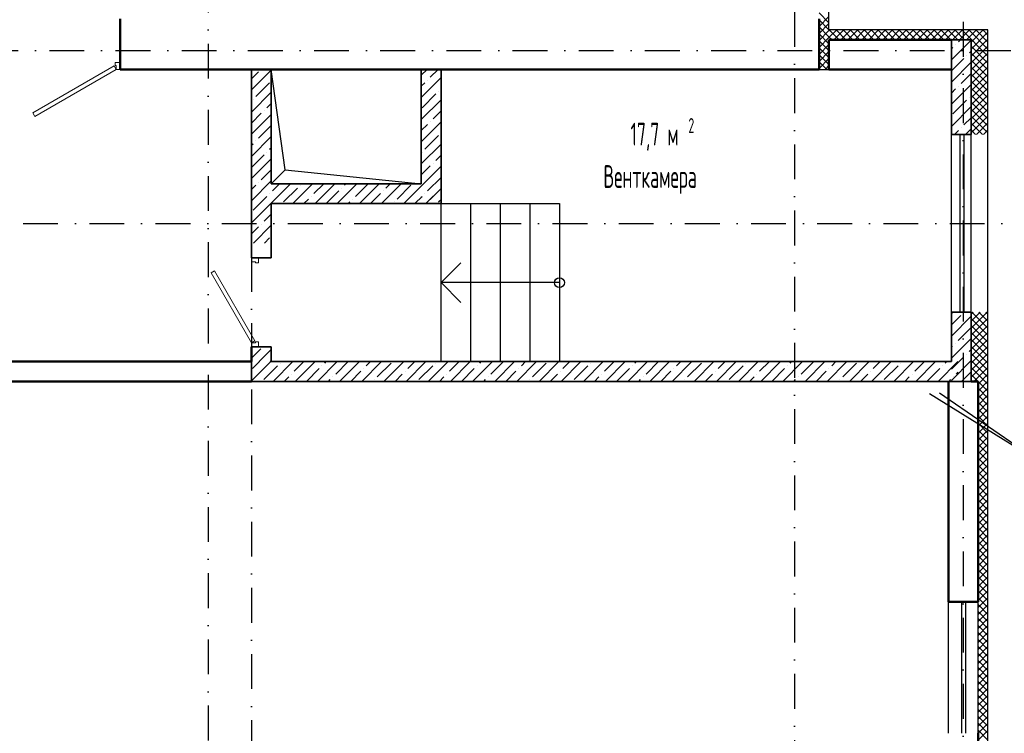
# Model space of a CAD drawing. Extents: x -1560602 to 321118, y -2308202 to -430103.
# Tile 19 of 104: x -1493034 to -1483060, y -2276379 to -2269151. Entities that reach past the tile are written whole.
import ezdxf

# ---------------------------------------------------------------- set-up
doc = ezdxf.new("R2010")
doc.units = 0
doc.header["$MEASUREMENT"] = 0
doc.linetypes.add('Dot & Dashed', pattern=[670.277762, 352.777767, -176.388884, 0, -141.111112])
doc.linetypes.add('Штрихпунктирная', pattern=[0.670278, 0.352778, -0.176389, 0, -0.141111])
doc.layers.get('0').update_dxf_attribs({"color": 255, "linetype": 'CONTINUOUS'})
for name, color, linetype, lineweight in [('Двери', 4, 'CONTINUOUS', 15), ('Диафрагма', 2, 'CONTINUOUS', 35), ('стены', 5, 'CONTINUOUS', 50)]:
    doc.layers.add(name, color=color, linetype=linetype, lineweight=lineweight)
for name, color, linetype in [('Оси', 253, 'Dot & Dashed'), ('отделка', 240, 'CONTINUOUS'), ('Текст', 7, 'CONTINUOUS'), ('Утеплитель', 6, 'CONTINUOUS')]:
    doc.layers.add(name, color=color, linetype=linetype)
doc.styles.get("Standard").update_dxf_attribs({"font": 'spds.shx', "width": 0.7, "height": 250})

msp = doc.modelspace()

# ---------------------------------------------------------------- linework, layer by layer
at = {"color": 0, "linetype": 'Continuous'}
for p, q in [((-1490344.3, -2270672.5), (-1490485.7, -2269653.9)), ((-1490485.7, -2270813.9), (-1490344.3, -2270672.5)), ((-1490344.3, -2270672.5), (-1488965.7, -2270813.9)), ((-1488965.7, -2270813.9), (-1490485.7, -2270813.9)), ((-1488965.7, -2270813.9), (-1490485.7, -2270813.9))]:
    msp.add_line(p, q, dxfattribs=at)
at = {"color": 0, "ltscale": 100}
for p, q in [((-1488765.7, -2271013.9), (-1487565.7, -2271013.9)), ((-1488765.7, -2272613.9), (-1488765.7, -2271013.9)), ((-1488465.7, -2271013.9), (-1488465.7, -2272613.9)), ((-1488165.7, -2271013.9), (-1488165.7, -2272613.9)), ((-1487865.7, -2271013.9), (-1487865.7, -2272613.9)), ((-1487565.7, -2271013.9), (-1487565.8, -2272613.9)), ((-1488765.7, -2271813.9), (-1488565.7, -2271613.9)), ((-1488565.7, -2272013.9), (-1488765.7, -2271813.9)), ((-1487565.7, -2271813.9), (-1488765.7, -2271813.9)), ((-1487565.8, -2272613.9), (-1488765.7, -2272613.9))]:
    msp.add_line(p, q, dxfattribs=at)
at = {"color": 0}
for p, q in [((-1482602.1, -2273695.6), (-1483816.4, -2272941.6, 0)), ((-1483716.2, -2272929.1, 0), (-1482602.1, -2273695.6))]:
    msp.add_line(p, q, dxfattribs=at)
at = {"color": 0, "ltscale": 100}
msp.add_circle((-1487565.7, -2271813.9), 50, dxfattribs=at)
at = {"layer": 'Двери', "color": 0, "linetype": 'Continuous'}
for p, q in [((-1492900.2, -2270095.3), (-1492075.7, -2269619.3)), ((-1492075.7, -2269619.3), (-1492055.7, -2269653.9)), ((-1492065.7, -2269613.9), (-1492065.7, -2269583.9)), ((-1492065.7, -2269583.9), (-1492015.7, -2269583.9)), ((-1492055.7, -2269613.9), (-1492065.7, -2269613.9)), ((-1492055.7, -2269653.9), (-1492055.7, -2269613.9)), ((-1492055.7, -2269653.9), (-1492880.2, -2270129.9)), ((-1492015.7, -2269653.9), (-1492055.7, -2269653.9)), ((-1492880.2, -2270129.9), (-1492900.2, -2270095.3)), ((-1490685.7, -2271603.9), (-1490685.7, -2271563.9)), ((-1490645.7, -2271603.9), (-1490685.7, -2271603.9)), ((-1490645.7, -2271613.9), (-1490645.7, -2271603.9)), ((-1490615.7, -2271613.9), (-1490645.7, -2271613.9)), ((-1490615.7, -2271563.9), (-1490615.7, -2271613.9)), ((-1491095.7, -2271713.8), (-1491061.1, -2271693.8)), ((-1490685.7, -2272423.9), (-1491095.7, -2271713.8)), ((-1491061.1, -2271693.8), (-1490651.1, -2272403.9)), ((-1490651.1, -2272403.9), (-1490685.7, -2272423.9)), ((-1490645.7, -2272423.9), (-1490645.7, -2272413.9)), ((-1490645.7, -2272413.9), (-1490615.7, -2272413.9)), ((-1490615.7, -2272413.9), (-1490615.7, -2272463.9)), ((-1490685.7, -2272463.9), (-1490685.7, -2272423.9)), ((-1490685.7, -2272423.9), (-1490645.7, -2272423.9))]:
    msp.add_line(p, q, dxfattribs=at)
at = {"layer": 'Диафрагма', "color": 0, "ltscale": 100}
for p, q in [((-1483595.7, -2269353.9), (-1483595.7, -2270313.9)), ((-1483595.7, -2269353.9), (-1483395.7, -2269353.9)), ((-1483595.7, -2269353.9), (-1483395.7, -2269353.9)), ((-1483595.7, -2269353.9), (-1483395.7, -2269353.9)), ((-1483395.7, -2270313.9), (-1483395.7, -2269353.9)), ((-1488765.7, -2271013.9), (-1488765.7, -2269653.9)), ((-1483595.7, -2270313.9), (-1483395.7, -2270313.9)), ((-1490485.7, -2270813.9), (-1488965.7, -2270813.9)), ((-1490485.7, -2271563.9), (-1490485.7, -2271013.9)), ((-1490685.7, -2271413.9), (-1490685.7, -2271563.9)), ((-1490685.7, -2271563.9), (-1490485.7, -2271563.9)), ((-1483595.7, -2272613.9), (-1483595.7, -2272113.9)), ((-1483595.7, -2272113.9), (-1483395.7, -2272113.9)), ((-1483395.7, -2272113.9), (-1483395.7, -2272126.8)), ((-1490485.7, -2272463.9), (-1490685.7, -2272463.9)), ((-1490685.7, -2272463.9), (-1490685.7, -2272813.9)), ((-1490485.7, -2272613.9), (-1490485.7, -2272463.9)), ((-1483595.7, -2272613.9), (-1490485.7, -2272613.9)), ((-1490685.7, -2272813.9), (-1483395.7, -2272813.9))]:
    msp.add_line(p, q, dxfattribs=at)
at = {"layer": 'Диафрагма', "color": 0, "lineweight": -3, "ltscale": 100}
for p, q in [((-1483595.7, -2269557.9), (-1483395.7, -2269357.9)), ((-1483553.3, -2269403.2), (-1483553.3, -2269403.2)), ((-1483525.2, -2269375.2), (-1483504, -2269353.9)), ((-1483595.7, -2269445.7), (-1483581.4, -2269431.3)), ((-1483441.1, -2269515.5), (-1483441.1, -2269515.5)), ((-1483413, -2269487.4), (-1483395.7, -2269470.2)), ((-1483595.7, -2269670.2), (-1483469.1, -2269543.6)), ((-1483595.7, -2269782.4), (-1483395.7, -2269582.4)), ((-1490685.7, -2269861.7), (-1490485.7, -2269661.7)), ((-1490685.7, -2269749.4), (-1490614, -2269677.7)), ((-1488965.7, -2269713.2), (-1488906.4, -2269653.9)), ((-1488874.1, -2269733.8), (-1488794.2, -2269653.9)), ((-1483497.2, -2269796.1), (-1483395.7, -2269694.7)), ((-1490642.1, -2269930.3), (-1490501.8, -2269789.9)), ((-1488965.7, -2269937.7), (-1488765.7, -2269737.7)), ((-1488965.7, -2269825.5), (-1488930.2, -2269789.9)), ((-1488902.2, -2269761.9), (-1488902.2, -2269761.9)), ((-1483595.7, -2270006.9), (-1483395.7, -2269806.9)), ((-1483525.2, -2269824.2), (-1483525.2, -2269824.2)), ((-1490685.7, -2270086.2), (-1490485.7, -2269886.2)), ((-1488958.3, -2270042.5), (-1488818, -2269902.2)), ((-1488789.9, -2269874.1), (-1488789.9, -2269874.1)), ((-1483595.7, -2269894.7), (-1483553.3, -2269852.3)), ((-1490670.2, -2269958.3), (-1490670.2, -2269958.3)), ((-1490529.8, -2270042.5), (-1490485.7, -2269998.4)), ((-1488965.7, -2270162.2), (-1488765.7, -2269962.2)), ((-1483581.4, -2270104.8), (-1483441.1, -2269964.5)), ((-1483413, -2269936.4), (-1483413, -2269936.4)), ((-1490685.7, -2270198.4), (-1490586, -2270098.6)), ((-1490685.7, -2270310.7), (-1490485.7, -2270110.7)), ((-1490557.9, -2270070.6), (-1490557.9, -2270070.6)), ((-1488846, -2270154.8), (-1488765.7, -2270074.5)), ((-1483595.7, -2270231.4), (-1483395.7, -2270031.4)), ((-1490614, -2270351.2), (-1490485.7, -2270222.9)), ((-1488965.7, -2270386.7), (-1488765.7, -2270186.7)), ((-1488965.7, -2270274.5), (-1488902.2, -2270210.9)), ((-1488874.1, -2270182.8), (-1488874.1, -2270182.8)), ((-1483469.1, -2270217.1), (-1483395.7, -2270143.7)), ((-1488930.2, -2270463.5), (-1488789.9, -2270323.1)), ((-1483565.9, -2270313.9), (-1483525.2, -2270273.2)), ((-1483497.2, -2270245.1), (-1483497.2, -2270245.1)), ((-1483453.7, -2270313.9), (-1483395.7, -2270256)), ((-1490685.7, -2270535.2), (-1490485.7, -2270335.2)), ((-1490685.7, -2270422.9), (-1490670.2, -2270407.3)), ((-1490642.1, -2270379.3), (-1490642.1, -2270379.3)), ((-1488965.7, -2270611.2), (-1488765.7, -2270411.2)), ((-1490685.7, -2270647.4), (-1490557.9, -2270519.6)), ((-1490529.8, -2270491.5), (-1490529.8, -2270491.5)), ((-1490501.8, -2270463.5), (-1490485.7, -2270447.4)), ((-1488958.3, -2270491.5), (-1488958.3, -2270491.5)), ((-1488818, -2270575.7), (-1488765.7, -2270523.5)), ((-1490685.7, -2270759.7), (-1490485.7, -2270559.7)), ((-1488846, -2270603.8), (-1488846, -2270603.8)), ((-1490586, -2270772.2), (-1490485.7, -2270671.9)), ((-1488965.7, -2270723.5), (-1488874.1, -2270631.8)), ((-1488965.7, -2270835.7), (-1488765.7, -2270635.7)), ((-1490685.7, -2270984.2), (-1490485.7, -2270784.2)), ((-1490614, -2270800.2), (-1490614, -2270800.2)), ((-1490485.7, -2271008.7), (-1490290.9, -2270813.9)), ((-1490473.7, -2270884.4), (-1490403.2, -2270813.9)), ((-1490266.4, -2271013.9), (-1490066.4, -2270813.9)), ((-1490052.8, -2270912.5), (-1489954.2, -2270813.9)), ((-1490041.9, -2271013.9), (-1489841.9, -2270813.9)), ((-1489817.4, -2271013.9), (-1489617.4, -2270813.9)), ((-1489744.1, -2270828.3), (-1489729.7, -2270813.9)), ((-1489631.8, -2270940.5), (-1489505.2, -2270813.9)), ((-1489592.9, -2271013.9), (-1489392.9, -2270813.9)), ((-1489368.4, -2271013.9), (-1489168.4, -2270813.9)), ((-1489323.1, -2270856.3), (-1489280.7, -2270813.9)), ((-1489143.9, -2271013.9), (-1488954.8, -2270824.8)), ((-1488902.2, -2270884.4), (-1488765.7, -2270748)), ((-1490685.7, -2270871.9), (-1490642.1, -2270828.3)), ((-1490501.8, -2270912.5), (-1490501.8, -2270912.5)), ((-1490361.5, -2270996.7), (-1490221.1, -2270856.3)), ((-1490193.1, -2270828.3), (-1490193.1, -2270828.3)), ((-1489929.7, -2271013.9), (-1489800.2, -2270884.4)), ((-1489772.1, -2270856.3), (-1489772.1, -2270856.3)), ((-1489480.7, -2271013.9), (-1489379.2, -2270912.5)), ((-1489351.2, -2270884.4), (-1489351.2, -2270884.4)), ((-1489210.9, -2270968.6), (-1489070.5, -2270828.3)), ((-1488930.2, -2270912.5), (-1488930.2, -2270912.5)), ((-1488930.2, -2270912.5), (-1488930.2, -2270912.5)), ((-1488919.4, -2271013.9), (-1488765.7, -2270860.2)), ((-1488902.2, -2270884.4), (-1488898.7, -2270880.9)), ((-1490685.7, -2271208.7), (-1490485.7, -2271008.7)), ((-1490670.2, -2271080.9), (-1490529.8, -2270940.5)), ((-1490154.2, -2271013.9), (-1490108.9, -2270968.6)), ((-1490080.8, -2270940.5), (-1490080.8, -2270940.5)), ((-1489705.2, -2271013.9), (-1489687.9, -2270996.7)), ((-1489659.9, -2270968.6), (-1489659.9, -2270968.6)), ((-1489238.9, -2270996.7), (-1489238.9, -2270996.7)), ((-1489031.7, -2271013.9), (-1488958.3, -2270940.5)), ((-1488965.7, -2270948), (-1488958.3, -2270940.5)), ((-1488919.4, -2271013.9), (-1488842.6, -2270937.1)), ((-1488789.9, -2270996.7), (-1488765.7, -2270972.5)), ((-1488789.9, -2270996.7), (-1488786.4, -2270993.2)), ((-1490557.9, -2271193.1), (-1490485.7, -2271120.9)), ((-1490586, -2271221.2), (-1490586, -2271221.2)), ((-1490685.7, -2271320.9), (-1490614, -2271249.2)), ((-1490666.4, -2271413.9), (-1490485.7, -2271233.2)), ((-1490554.2, -2271413.9), (-1490501.8, -2271361.5)), ((-1483595.7, -2272130.9), (-1483579.6, -2272114.8)), ((-1483471.8, -2272119.2), (-1483471.8, -2272119.2)), ((-1483595.7, -2272243.2), (-1483499.8, -2272147.3)), ((-1483595.7, -2272355.4), (-1483395.7, -2272155.4)), ((-1483527.9, -2272399.8), (-1483395.7, -2272267.7)), ((-1483595.7, -2272579.9), (-1483395.7, -2272379.9)), ((-1490685.7, -2272467.1), (-1490682.5, -2272463.9)), ((-1490685.7, -2272579.4), (-1490589.8, -2272483.4)), ((-1490608, -2272613.9), (-1490485.7, -2272491.6)), ((-1483595.7, -2272467.7), (-1483584, -2272456)), ((-1483555.9, -2272427.9), (-1483555.9, -2272427.9)), ((-1483415.6, -2272512.1), (-1483395.7, -2272492.2)), ((-1490685.7, -2272808.7), (-1490490.9, -2272613.9)), ((-1490673.7, -2272684.4), (-1490603.2, -2272613.9)), ((-1490495.8, -2272613.9), (-1490485.7, -2272603.9)), ((-1490466.4, -2272813.9), (-1490266.4, -2272613.9)), ((-1490252.8, -2272712.5), (-1490154.2, -2272613.9)), ((-1490241.9, -2272813.9), (-1490041.9, -2272613.9)), ((-1490017.4, -2272813.9), (-1489817.4, -2272613.9)), ((-1489944.1, -2272628.3), (-1489929.7, -2272613.9)), ((-1489831.8, -2272740.5), (-1489705.2, -2272613.9)), ((-1489792.9, -2272813.9), (-1489592.9, -2272613.9)), ((-1489568.4, -2272813.9), (-1489368.4, -2272613.9)), ((-1489523.1, -2272656.3), (-1489480.7, -2272613.9)), ((-1489343.9, -2272813.9), (-1489143.9, -2272613.9)), ((-1489119.4, -2272813.9), (-1488919.4, -2272613.9)), ((-1489102.2, -2272684.4), (-1489031.7, -2272613.9)), ((-1488894.9, -2272813.9), (-1488694.9, -2272613.9)), ((-1488681.2, -2272712.5), (-1488582.6, -2272613.9)), ((-1488670.4, -2272813.9), (-1488470.4, -2272613.9)), ((-1488445.9, -2272813.9), (-1488245.9, -2272613.9)), ((-1488372.5, -2272628.3), (-1488358.1, -2272613.9)), ((-1488260.3, -2272740.5), (-1488133.6, -2272613.9)), ((-1488221.4, -2272813.9), (-1488021.4, -2272613.9)), ((-1487996.9, -2272813.9), (-1487796.9, -2272613.9)), ((-1487951.6, -2272656.3), (-1487909.1, -2272613.9)), ((-1487772.4, -2272813.9), (-1487572.4, -2272613.9)), ((-1487547.9, -2272813.9), (-1487347.9, -2272613.9)), ((-1487530.6, -2272684.4), (-1487460.1, -2272613.9)), ((-1487323.4, -2272813.9), (-1487123.4, -2272613.9)), ((-1487109.7, -2272712.5), (-1487011.1, -2272613.9)), ((-1487098.8, -2272813.9), (-1486898.8, -2272613.9)), ((-1486874.3, -2272813.9), (-1486674.3, -2272613.9)), ((-1486801, -2272628.3), (-1486786.6, -2272613.9)), ((-1486688.7, -2272740.5), (-1486562.1, -2272613.9)), ((-1486649.8, -2272813.9), (-1486449.8, -2272613.9)), ((-1486425.3, -2272813.9), (-1486225.3, -2272613.9)), ((-1486380, -2272656.3), (-1486337.6, -2272613.9)), ((-1486200.8, -2272813.9), (-1486000.8, -2272613.9)), ((-1485976.3, -2272813.9), (-1485776.3, -2272613.9)), ((-1485959.1, -2272684.4), (-1485888.6, -2272613.9)), ((-1485751.8, -2272813.9), (-1485551.8, -2272613.9)), ((-1485538.1, -2272712.5), (-1485439.6, -2272613.9)), ((-1485527.3, -2272813.9), (-1485327.3, -2272613.9)), ((-1485302.8, -2272813.9), (-1485102.8, -2272613.9)), ((-1485229.4, -2272628.3), (-1485215, -2272613.9)), ((-1485117.2, -2272740.5), (-1484990.5, -2272613.9)), ((-1485078.3, -2272813.9), (-1484878.3, -2272613.9)), ((-1484853.8, -2272813.9), (-1484653.8, -2272613.9)), ((-1484808.5, -2272656.3), (-1484766, -2272613.9)), ((-1484629.3, -2272813.9), (-1484429.3, -2272613.9)), ((-1484404.8, -2272813.9), (-1484204.8, -2272613.9)), ((-1484387.5, -2272684.4), (-1484317, -2272613.9)), ((-1484180.3, -2272813.9), (-1483980.3, -2272613.9)), ((-1483966.6, -2272712.5), (-1483868, -2272613.9)), ((-1483955.8, -2272813.9), (-1483755.8, -2272613.9)), ((-1483731.3, -2272813.9), (-1483531.3, -2272613.9)), ((-1483657.9, -2272628.3), (-1483643.5, -2272613.9)), ((-1483595.7, -2272692.2), (-1483471.8, -2272568.2)), ((-1483595.7, -2272804.4), (-1483395.7, -2272604.4)), ((-1483443.7, -2272540.1), (-1483443.7, -2272540.1)), ((-1490561.5, -2272796.7), (-1490421.1, -2272656.3)), ((-1490393.1, -2272628.3), (-1490393.1, -2272628.3)), ((-1490129.7, -2272813.9), (-1490000.2, -2272684.4)), ((-1489972.1, -2272656.3), (-1489972.1, -2272656.3)), ((-1489680.7, -2272813.9), (-1489579.2, -2272712.5)), ((-1489551.2, -2272684.4), (-1489551.2, -2272684.4)), ((-1489410.9, -2272768.6), (-1489270.5, -2272628.3)), ((-1489130.2, -2272712.5), (-1489130.2, -2272712.5)), ((-1488989.9, -2272796.7), (-1488849.6, -2272656.3)), ((-1488821.5, -2272628.3), (-1488821.5, -2272628.3)), ((-1488558.1, -2272813.9), (-1488428.6, -2272684.4)), ((-1488400.6, -2272656.3), (-1488400.6, -2272656.3)), ((-1488109.1, -2272813.9), (-1488007.7, -2272712.5)), ((-1487979.6, -2272684.4), (-1487979.6, -2272684.4)), ((-1487839.3, -2272768.6), (-1487699, -2272628.3)), ((-1487558.7, -2272712.5), (-1487558.7, -2272712.5)), ((-1487418.4, -2272796.7), (-1487278, -2272656.3)), ((-1487250, -2272628.3), (-1487250, -2272628.3)), ((-1486986.6, -2272813.9), (-1486857.1, -2272684.4)), ((-1486829, -2272656.3), (-1486829, -2272656.3)), ((-1486537.6, -2272813.9), (-1486436.1, -2272712.5)), ((-1486408.1, -2272684.4), (-1486408.1, -2272684.4)), ((-1486267.8, -2272768.6), (-1486127.5, -2272628.3)), ((-1485987.1, -2272712.5), (-1485987.1, -2272712.5)), ((-1485846.8, -2272796.7), (-1485706.5, -2272656.3)), ((-1485678.4, -2272628.3), (-1485678.4, -2272628.3)), ((-1485415, -2272813.9), (-1485285.6, -2272684.4)), ((-1485257.5, -2272656.3), (-1485257.5, -2272656.3)), ((-1484966, -2272813.9), (-1484864.6, -2272712.5)), ((-1484836.5, -2272684.4), (-1484836.5, -2272684.4)), ((-1484696.2, -2272768.6), (-1484555.9, -2272628.3)), ((-1484415.6, -2272712.5), (-1484415.6, -2272712.5)), ((-1484275.3, -2272796.7), (-1484135, -2272656.3)), ((-1484106.9, -2272628.3), (-1484106.9, -2272628.3)), ((-1483843.5, -2272813.9), (-1483714, -2272684.4)), ((-1483685.9, -2272656.3), (-1483685.9, -2272656.3)), ((-1483545.6, -2272740.5), (-1483525.7, -2272720.6)), ((-1483492.9, -2272813.9), (-1483395.7, -2272716.7)), ((-1490354.2, -2272813.9), (-1490308.9, -2272768.6)), ((-1490280.8, -2272740.5), (-1490280.8, -2272740.5)), ((-1489905.2, -2272813.9), (-1489887.9, -2272796.7)), ((-1489859.9, -2272768.6), (-1489859.9, -2272768.6)), ((-1489438.9, -2272796.7), (-1489438.9, -2272796.7)), ((-1489231.7, -2272813.9), (-1489158.3, -2272740.5)), ((-1488782.6, -2272813.9), (-1488737.3, -2272768.6)), ((-1488709.3, -2272740.5), (-1488709.3, -2272740.5)), ((-1488333.6, -2272813.9), (-1488316.4, -2272796.7)), ((-1488288.3, -2272768.6), (-1488288.3, -2272768.6)), ((-1487867.4, -2272796.7), (-1487867.4, -2272796.7)), ((-1487660.1, -2272813.9), (-1487586.7, -2272740.5)), ((-1487211.1, -2272813.9), (-1487165.8, -2272768.6)), ((-1487137.7, -2272740.5), (-1487137.7, -2272740.5)), ((-1486762.1, -2272813.9), (-1486744.8, -2272796.7)), ((-1486716.8, -2272768.6), (-1486716.8, -2272768.6)), ((-1486295.8, -2272796.7), (-1486295.8, -2272796.7)), ((-1486088.6, -2272813.9), (-1486015.2, -2272740.5)), ((-1485639.6, -2272813.9), (-1485594.3, -2272768.6)), ((-1485566.2, -2272740.5), (-1485566.2, -2272740.5)), ((-1485190.5, -2272813.9), (-1485173.3, -2272796.7)), ((-1485145.2, -2272768.6), (-1485145.2, -2272768.6)), ((-1484724.3, -2272796.7), (-1484724.3, -2272796.7)), ((-1484517, -2272813.9), (-1484443.7, -2272740.5)), ((-1484068, -2272813.9), (-1484022.7, -2272768.6)), ((-1483994.6, -2272740.5), (-1483994.6, -2272740.5)), ((-1483619, -2272813.9), (-1483601.8, -2272796.7)), ((-1483573.7, -2272768.6), (-1483573.7, -2272768.6))]:
    msp.add_line(p, q, dxfattribs=at)
at = {"layer": 'Диафрагма', "color": 0, "linetype": 'Continuous'}
for p, q in [((-1490685.8, -2270990.9), (-1490685.8, -2269676.9)), ((-1490685.7, -2269653.9), (-1490685.7, -2271413.9)), ((-1490485.7, -2269653.9), (-1488965.7, -2269653.9)), ((-1490485.7, -2270813.9), (-1490485.7, -2269653.9)), ((-1490485.7, -2269653.9), (-1488965.7, -2269653.9)), ((-1490485.7, -2270813.9), (-1490485.7, -2269653.9)), ((-1488965.7, -2269653.9), (-1488965.7, -2270813.9)), ((-1488965.7, -2269653.9), (-1488965.7, -2270813.9)), ((-1490485.7, -2271013.9), (-1488765.7, -2271013.9)), ((-1483395.7, -2272813.9), (-1483395.7, -2272126.8))]:
    msp.add_line(p, q, dxfattribs=at)
at = {"layer": 'Оси', "color": 0, "linetype": 'Штрихпунктирная', "lineweight": -3, "ltscale": 1000}
for p, q in [((-1491125.7, -2249953.9), (-1491125.7, -2295575.6)), ((-1485185.7, -2252313.9), (-1485185.7, -2295548.9)), ((-1483475.7, -2268503.9), (-1483475.7, -2295548.9)), ((-1498766.3, -2269463.9), (-1478850.7, -2269463.9)), ((-1490685.7, -2270213.9), (-1490685.7, -2295678.9)), ((-1501043, -2271213.9), (-1478850.7, -2271213.9))]:
    msp.add_line(p, q, dxfattribs=at)
at = {"layer": 'отделка', "color": 0, "ltscale": 100}
for p, q in [((-1483595.7, -2272113.9), (-1483595.7, -2270313.9)), ((-1483506.5, -2272113.9), (-1483506.5, -2270313.9)), ((-1483466.5, -2272113.9), (-1483466.5, -2270313.9)), ((-1483395.7, -2272113), (-1483395.7, -2270313.9)), ((-1483625.7, -2276378.9), (-1483625.7, -2275048.9)), ((-1483489.8, -2276378.9), (-1483489.8, -2275048.9)), ((-1483449.8, -2276378.9), (-1483449.8, -2275048.9)), ((-1483325.7, -2276378.9), (-1483325.7, -2275048.9))]:
    msp.add_line(p, q, dxfattribs=at)
at = {"layer": 'стены', "color": 0, "linetype": 'Continuous'}
for p, q in [((-1492015.7, -2269143.9), (-1492015.7, -2269653.9)), ((-1484935.7, -2269653.9), (-1484935.7, -2269143.9)), ((-1483595.7, -2269353.9), (-1484835.7, -2269353.9)), ((-1484835.7, -2269353.9), (-1484835.7, -2269653.9)), ((-1492015.7, -2269653.9), (-1485445.7, -2269653.9)), ((-1488765.7, -2269653.9), (-1484935.7, -2269653.9)), ((-1484835.7, -2269653.9), (-1483595.7, -2269653.9)), ((-1490685.7, -2272463.9), (-1490685.7, -2272613.9)), ((-1490685.7, -2272613.9), (-1494635.1, -2272613.9)), ((-1494435.7, -2272813.9), (-1490685.7, -2272813.9)), ((-1483625.7, -2272813.9), (-1483625.7, -2275048.9)), ((-1483325.7, -2275048.9), (-1483325.7, -2272813.9)), ((-1483625.7, -2275048.9), (-1483325.7, -2275048.9)), ((-1483325.7, -2277813.9), (-1483325.7, -2276378.9))]:
    msp.add_line(p, q, dxfattribs=at)
at = {"layer": 'стены', "color": 0, "ltscale": 100}
msp.add_line((-1483395.7, -2272813.9), (-1483325.7, -2272813.9), dxfattribs=at)
at = {"layer": 'Утеплитель', "color": 0, "linetype": 'Continuous'}
for p, q in [((-1484835.7, -2269253.9), (-1484835.7, -2268083.9)), ((-1484835.7, -2269181.7), (-1484935.7, -2269081.7)), ((-1484935.7, -2269220.2), (-1484835.7, -2269120.2)), ((-1484835.7, -2269252.4), (-1484935.7, -2269152.4)), ((-1484935.7, -2269290.9), (-1484835.7, -2269190.9)), ((-1484835.7, -2269323.1), (-1484935.7, -2269223.1)), ((-1484935.7, -2269361.6), (-1484835.7, -2269261.6)), ((-1484835.7, -2269393.8), (-1484935.7, -2269293.8)), ((-1483225.7, -2269253.9), (-1484835.7, -2269253.9)), ((-1484835.7, -2269261.6), (-1484828, -2269253.9)), ((-1484835.7, -2269332.3), (-1484757.3, -2269253.9)), ((-1484805, -2269353.9), (-1484835.7, -2269323.1)), ((-1484734.3, -2269353.9), (-1484834.3, -2269253.9)), ((-1484786.6, -2269353.9), (-1484686.6, -2269253.9)), ((-1484663.5, -2269353.9), (-1484763.5, -2269253.9)), ((-1484715.9, -2269353.9), (-1484615.9, -2269253.9)), ((-1484592.8, -2269353.9), (-1484692.8, -2269253.9)), ((-1484645.2, -2269353.9), (-1484545.2, -2269253.9)), ((-1484522.1, -2269353.9), (-1484622.1, -2269253.9)), ((-1484574.5, -2269353.9), (-1484474.5, -2269253.9)), ((-1484451.4, -2269353.9), (-1484551.4, -2269253.9)), ((-1484503.8, -2269353.9), (-1484403.8, -2269253.9)), ((-1484380.7, -2269353.9), (-1484480.7, -2269253.9)), ((-1484433, -2269353.9), (-1484333, -2269253.9)), ((-1484310, -2269353.9), (-1484410, -2269253.9)), ((-1484362.3, -2269353.9), (-1484262.3, -2269253.9)), ((-1484239.3, -2269353.9), (-1484339.3, -2269253.9)), ((-1484291.6, -2269353.9), (-1484191.6, -2269253.9)), ((-1484168.6, -2269353.9), (-1484268.6, -2269253.9)), ((-1484220.9, -2269353.9), (-1484120.9, -2269253.9)), ((-1484097.9, -2269353.9), (-1484197.9, -2269253.9)), ((-1484150.2, -2269353.9), (-1484050.2, -2269253.9)), ((-1484027.1, -2269353.9), (-1484127.1, -2269253.9)), ((-1484079.5, -2269353.9), (-1483979.5, -2269253.9)), ((-1483956.4, -2269353.9), (-1484056.4, -2269253.9)), ((-1484008.8, -2269353.9), (-1483908.8, -2269253.9)), ((-1483885.7, -2269353.9), (-1483985.7, -2269253.9)), ((-1483938.1, -2269353.9), (-1483838.1, -2269253.9)), ((-1483815, -2269353.9), (-1483915, -2269253.9)), ((-1483867.4, -2269353.9), (-1483767.4, -2269253.9)), ((-1483744.3, -2269353.9), (-1483844.3, -2269253.9)), ((-1483796.6, -2269353.9), (-1483696.6, -2269253.9)), ((-1483673.6, -2269353.9), (-1483773.6, -2269253.9)), ((-1483725.9, -2269353.9), (-1483625.9, -2269253.9)), ((-1483602.9, -2269353.9), (-1483702.9, -2269253.9)), ((-1483655.2, -2269353.9), (-1483555.2, -2269253.9)), ((-1483532.2, -2269353.9), (-1483632.2, -2269253.9)), ((-1483584.5, -2269353.9), (-1483484.5, -2269253.9)), ((-1483461.5, -2269353.9), (-1483561.5, -2269253.9)), ((-1483513.8, -2269353.9), (-1483413.8, -2269253.9)), ((-1483225.7, -2269518.9), (-1483490.8, -2269253.9)), ((-1483443.1, -2269353.9), (-1483343.1, -2269253.9)), ((-1483225.7, -2269448.2), (-1483420, -2269253.9)), ((-1483395.7, -2269377.3), (-1483272.4, -2269253.9)), ((-1483395.7, -2269448), (-1483225.7, -2269278)), ((-1483225.7, -2269377.5), (-1483349.3, -2269253.9)), ((-1483225.7, -2269306.8), (-1483278.6, -2269253.9)), ((-1483225.7, -2276613.9), (-1483225.7, -2269253.9)), ((-1484935.7, -2269432.3), (-1484835.7, -2269332.3)), ((-1484835.7, -2269464.5), (-1484935.7, -2269364.5)), ((-1484935.7, -2269503.1), (-1484835.7, -2269403.1)), ((-1483395.7, -2269518.7), (-1483225.7, -2269348.7)), ((-1483395.7, -2269589.4), (-1483225.7, -2269419.4)), ((-1483225.7, -2269589.6), (-1483395.7, -2269419.6)), ((-1484835.7, -2269535.3), (-1484935.7, -2269435.3)), ((-1484935.7, -2269573.8), (-1484835.7, -2269473.8)), ((-1484835.7, -2269606), (-1484935.7, -2269506)), ((-1483395.7, -2269660.1), (-1483225.7, -2269490.1)), ((-1483225.7, -2269660.3), (-1483395.7, -2269490.3)), ((-1484935.7, -2269644.5), (-1484835.7, -2269544.5)), ((-1484858.5, -2269653.9), (-1484935.7, -2269576.7)), ((-1484874.5, -2269653.9), (-1484835.7, -2269615.2)), ((-1483395.7, -2269730.8), (-1483225.7, -2269560.8)), ((-1483225.7, -2269731), (-1483395.7, -2269561)), ((-1484929.2, -2269653.9), (-1484935.7, -2269647.4)), ((-1483395.7, -2269801.5), (-1483225.7, -2269631.5)), ((-1483225.7, -2269801.8), (-1483395.7, -2269631.8)), ((-1483395.7, -2269872.2), (-1483225.7, -2269702.2)), ((-1483225.7, -2269872.5), (-1483395.7, -2269702.5)), ((-1483395.7, -2269942.9), (-1483225.7, -2269772.9)), ((-1483225.7, -2269943.2), (-1483395.7, -2269773.2)), ((-1483395.7, -2270013.7), (-1483225.7, -2269843.7)), ((-1483225.7, -2270013.9), (-1483395.7, -2269843.9)), ((-1483395.7, -2270084.4), (-1483225.7, -2269914.4)), ((-1483225.7, -2270084.6), (-1483395.7, -2269914.6)), ((-1483395.7, -2270155.1), (-1483225.7, -2269985.1)), ((-1483225.7, -2270155.3), (-1483395.7, -2269985.3)), ((-1483395.7, -2270225.8), (-1483225.7, -2270055.8)), ((-1483225.7, -2270226), (-1483395.7, -2270056)), ((-1483395.7, -2270296.5), (-1483225.7, -2270126.5)), ((-1483225.7, -2270296.7), (-1483395.7, -2270126.7)), ((-1483279.3, -2270313.9), (-1483395.7, -2270197.4)), ((-1483342.4, -2270313.9), (-1483225.7, -2270197.2)), ((-1483350, -2270313.9), (-1483395.7, -2270268.1)), ((-1483271.7, -2270313.9), (-1483225.7, -2270267.9)), ((-1483395.7, -2272135), (-1483374.7, -2272113.9)), ((-1483395.7, -2272205.7), (-1483304, -2272113.9)), ((-1483395.7, -2272276.4), (-1483233.2, -2272113.9)), ((-1483225.7, -2272276.6), (-1483388.5, -2272113.9)), ((-1483225.7, -2272205.9), (-1483317.8, -2272113.9)), ((-1483225.7, -2272135.2), (-1483247, -2272113.9)), ((-1483395.7, -2272347.1), (-1483225.7, -2272177.1)), ((-1483225.7, -2272347.3), (-1483395.7, -2272177.3)), ((-1483395.7, -2272417.8), (-1483225.7, -2272247.8)), ((-1483225.7, -2272418), (-1483395.7, -2272248)), ((-1483395.7, -2272488.5), (-1483225.7, -2272318.5)), ((-1483225.7, -2272488.8), (-1483395.7, -2272318.8)), ((-1483395.7, -2272559.2), (-1483225.7, -2272389.2)), ((-1483225.7, -2272559.5), (-1483395.7, -2272389.5)), ((-1483395.7, -2272630), (-1483225.7, -2272460)), ((-1483225.7, -2272630.2), (-1483395.7, -2272460.2)), ((-1483395.7, -2272700.7), (-1483225.7, -2272530.7)), ((-1483225.7, -2272700.9), (-1483395.7, -2272530.9)), ((-1483395.7, -2272771.4), (-1483225.7, -2272601.4)), ((-1483225.7, -2272771.6), (-1483395.7, -2272601.6)), ((-1483225.7, -2272842.3), (-1483395.7, -2272672.3)), ((-1483367.6, -2272813.9), (-1483225.7, -2272672.1)), ((-1483225.7, -2272913), (-1483395.7, -2272743)), ((-1483395.6, -2272813.9), (-1483395.7, -2272813.7)), ((-1483325.7, -2272842.8), (-1483225.7, -2272742.8)), ((-1483325.7, -2272913.5), (-1483225.7, -2272813.5)), ((-1483225.7, -2272983.7), (-1483325.7, -2272883.7)), ((-1483325.7, -2272984.2), (-1483225.7, -2272884.2)), ((-1483225.7, -2273054.4), (-1483325.7, -2272954.4)), ((-1483325.7, -2273054.9), (-1483225.7, -2272954.9)), ((-1483225.7, -2273125.2), (-1483325.7, -2273025.2)), ((-1483325.7, -2273125.6), (-1483225.7, -2273025.6)), ((-1483225.7, -2273195.9), (-1483325.7, -2273095.9)), ((-1483325.7, -2273196.4), (-1483225.7, -2273096.4)), ((-1483225.7, -2273266.6), (-1483325.7, -2273166.6)), ((-1483325.7, -2273267.1), (-1483225.7, -2273167.1)), ((-1483225.7, -2273337.3), (-1483325.7, -2273237.3)), ((-1483325.7, -2273337.8), (-1483225.7, -2273237.8)), ((-1483225.7, -2273408), (-1483325.7, -2273308)), ((-1483325.7, -2273408.5), (-1483225.7, -2273308.5)), ((-1483225.7, -2273478.7), (-1483325.7, -2273378.7)), ((-1483325.7, -2273479.2), (-1483225.7, -2273379.2)), ((-1483225.7, -2273549.4), (-1483325.7, -2273449.4)), ((-1483325.7, -2273549.9), (-1483225.7, -2273449.9)), ((-1483225.7, -2273620.1), (-1483325.7, -2273520.1)), ((-1483325.7, -2273620.6), (-1483225.7, -2273520.6)), ((-1483225.7, -2273690.8), (-1483325.7, -2273590.8)), ((-1483325.7, -2273691.3), (-1483225.7, -2273591.3)), ((-1483225.7, -2273761.6), (-1483325.7, -2273661.5)), ((-1483325.7, -2273762), (-1483225.7, -2273662)), ((-1483225.7, -2273832.3), (-1483325.7, -2273732.3)), ((-1483325.7, -2273832.7), (-1483225.7, -2273732.7)), ((-1483225.7, -2273903), (-1483325.7, -2273803)), ((-1483325.7, -2273903.5), (-1483225.7, -2273803.5)), ((-1483225.7, -2273973.7), (-1483325.7, -2273873.7)), ((-1483325.7, -2273974.2), (-1483225.7, -2273874.2)), ((-1483225.7, -2274044.4), (-1483325.7, -2273944.4)), ((-1483325.7, -2274044.9), (-1483225.7, -2273944.9)), ((-1483225.7, -2274115.1), (-1483325.7, -2274015.1)), ((-1483325.7, -2274115.6), (-1483225.7, -2274015.6)), ((-1483225.7, -2274185.8), (-1483325.7, -2274085.8)), ((-1483325.7, -2274186.3), (-1483225.7, -2274086.3)), ((-1483225.7, -2274256.5), (-1483325.7, -2274156.5)), ((-1483325.7, -2274257), (-1483225.7, -2274157)), ((-1483225.7, -2274327.2), (-1483325.7, -2274227.2)), ((-1483325.7, -2274327.7), (-1483225.7, -2274227.7)), ((-1483225.7, -2274397.9), (-1483325.7, -2274297.9)), ((-1483325.7, -2274398.4), (-1483225.7, -2274298.4)), ((-1483225.7, -2274468.7), (-1483325.7, -2274368.7)), ((-1483325.7, -2274469.1), (-1483225.7, -2274369.1)), ((-1483225.7, -2274539.4), (-1483325.7, -2274439.4)), ((-1483325.7, -2274539.9), (-1483225.7, -2274439.9)), ((-1483225.7, -2274610.1), (-1483325.7, -2274510.1)), ((-1483325.7, -2274610.6), (-1483225.7, -2274510.6)), ((-1483225.7, -2274680.8), (-1483325.7, -2274580.8)), ((-1483325.7, -2274681.3), (-1483225.7, -2274581.3)), ((-1483225.7, -2274751.5), (-1483325.7, -2274651.5)), ((-1483325.7, -2274752), (-1483225.7, -2274652)), ((-1483225.7, -2274822.2), (-1483325.7, -2274722.2)), ((-1483325.7, -2274822.7), (-1483225.7, -2274722.7)), ((-1483225.7, -2274892.9), (-1483325.7, -2274792.9)), ((-1483325.7, -2274893.4), (-1483225.7, -2274793.4)), ((-1483225.7, -2274963.6), (-1483325.7, -2274863.6)), ((-1483325.7, -2274964.1), (-1483225.7, -2274864.1)), ((-1483225.7, -2275034.3), (-1483325.7, -2274934.3)), ((-1483325.7, -2275034.8), (-1483225.7, -2274934.8)), ((-1483225.7, -2275105.1), (-1483325.7, -2275005.1)), ((-1483325.7, -2275105.5), (-1483225.7, -2275005.5)), ((-1483225.7, -2275175.8), (-1483325.7, -2275075.8)), ((-1483325.7, -2275176.3), (-1483225.7, -2275076.3)), ((-1483225.7, -2275246.5), (-1483325.7, -2275146.5)), ((-1483325.7, -2275247), (-1483225.7, -2275147)), ((-1483225.7, -2275317.2), (-1483325.7, -2275217.2)), ((-1483325.7, -2275317.7), (-1483225.7, -2275217.7)), ((-1483225.7, -2275387.9), (-1483325.7, -2275287.9)), ((-1483325.7, -2275388.4), (-1483225.7, -2275288.4)), ((-1483225.7, -2275458.6), (-1483325.7, -2275358.6)), ((-1483325.7, -2275459.1), (-1483225.7, -2275359.1)), ((-1483225.7, -2275529.3), (-1483325.7, -2275429.3)), ((-1483325.7, -2275529.8), (-1483225.7, -2275429.8)), ((-1483225.7, -2275600), (-1483325.7, -2275500)), ((-1483325.7, -2275600.5), (-1483225.7, -2275500.5)), ((-1483225.7, -2275670.7), (-1483325.7, -2275570.7)), ((-1483325.7, -2275671.2), (-1483225.7, -2275571.2)), ((-1483225.7, -2275741.4), (-1483325.7, -2275641.4)), ((-1483325.7, -2275741.9), (-1483225.7, -2275641.9)), ((-1483225.7, -2275812.2), (-1483325.7, -2275712.2)), ((-1483325.7, -2275812.6), (-1483225.7, -2275712.6)), ((-1483225.7, -2275882.9), (-1483325.7, -2275782.9)), ((-1483325.7, -2275883.4), (-1483225.7, -2275783.4)), ((-1483225.7, -2275953.6), (-1483325.7, -2275853.6)), ((-1483325.7, -2275954.1), (-1483225.7, -2275854.1)), ((-1483225.7, -2276024.3), (-1483325.7, -2275924.3)), ((-1483325.7, -2276024.8), (-1483225.7, -2275924.8)), ((-1483225.7, -2276095), (-1483325.7, -2275995)), ((-1483325.7, -2276095.5), (-1483225.7, -2275995.5)), ((-1483225.7, -2276165.7), (-1483325.7, -2276065.7)), ((-1483325.7, -2276166.2), (-1483225.7, -2276066.2)), ((-1483225.7, -2276236.4), (-1483325.7, -2276136.4)), ((-1483325.7, -2276236.9), (-1483225.7, -2276136.9)), ((-1483225.7, -2276307.1), (-1483325.7, -2276207.1)), ((-1483325.7, -2276307.6), (-1483225.7, -2276207.6)), ((-1483225.7, -2276377.8), (-1483325.7, -2276277.8)), ((-1483325.7, -2276378.3), (-1483225.7, -2276278.3)), ((-1483225.7, -2276448.6), (-1483325.7, -2276348.6)), ((-1483325.7, -2276449), (-1483225.7, -2276349))]:
    msp.add_line(p, q, dxfattribs=at)
at = {"layer": 'Утеплитель', "color": 0, "ltscale": 100}
msp.add_line((-1484935.7, -2269653.9), (-1484835.7, -2269653.9), dxfattribs=at)

# ---------------------------------------------------------------- texts
at = {"layer": 'Текст', "color": 0, "linetype": 'Continuous', "width": 0.7}
for s, height, p in [('17,7 м', 230, (-1486846, -2270425.1)), ('2', 151.8, (-1486259.3, -2270298.6)), ('Венткамера', 230, (-1487120.9, -2270854.5))]:
    msp.add_text(s, height=height, dxfattribs=at).set_placement(p)

doc.saveas('drawing.dxf')
